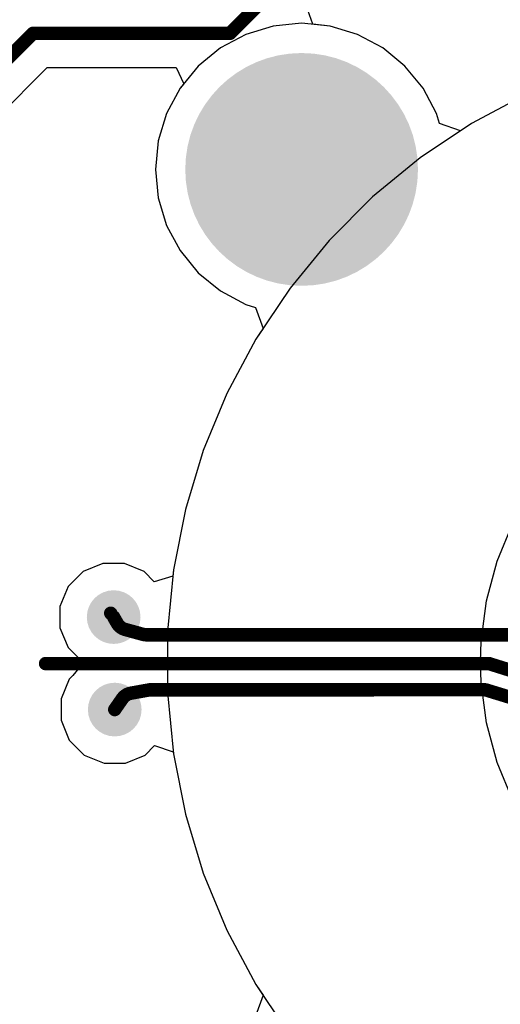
# Model space of a CAD drawing. Header units: inches. Extents: x 0 to 41, y 0 to 25.4.
# Tile 3 of 11: x 11.9 to 17.2, y 8.9 to 19.9. Entities that reach past the tile are written whole.
import ezdxf

# ---------------------------------------------------------------- set-up
doc = ezdxf.new("R2010")
doc.units = ezdxf.units.IN
for name, color, linetype in [('BOTTOM', 5, 'Continuous'), ('Bottom Solder', 6, 'Continuous'), ('Pad Holes', 156, 'Continuous'), ('TOP', 1, 'Continuous'), ('Top Solder', 216, 'Continuous'), ('Via Holes', 16, 'Continuous')]:
    doc.layers.add(name, color=color, linetype=linetype)

msp = doc.modelspace()

# ---------------------------------------------------------------- hatches: boundary and pattern name
at = {"layer": 'BOTTOM'}
h = msp.add_hatch(color=5, dxfattribs=at)
edge = h.paths.add_edge_path()
edge.add_arc((15.00002588, 18.18000936), 1.00000054, 0, 360)
h = msp.add_hatch(color=5, dxfattribs=at)
edge = h.paths.add_edge_path()
edge.add_arc((12.900025, 13.1800092), 0.2999994, 0, 360)
h = msp.add_hatch(color=5, dxfattribs=at)
edge = h.paths.add_edge_path()
edge.add_arc((12.91188426, 12.14693786), 0.2999994, 0, 360)
at = {"layer": 'Bottom Solder'}
h = msp.add_hatch(color=6, dxfattribs=at)
edge = h.paths.add_edge_path()
edge.add_arc((15.00002588, 18.18000936), 1.29999994, 0, 360)
at = {"layer": 'Pad Holes'}
h = msp.add_hatch(color=7, dxfattribs=at)
edge = h.paths.add_edge_path()
edge.add_arc((15.00002588, 18.18000936), 1.10000034, 0, 360)
at = {"layer": 'TOP'}
h = msp.add_hatch(color=1, dxfattribs=at)
edge = h.paths.add_edge_path()
edge.add_arc((15.00002588, 18.18000936), 1.00000054, 0, 360)
h = msp.add_hatch(color=1, dxfattribs=at)
edge = h.paths.add_edge_path()
edge.add_arc((12.900025, 13.1800092), 0.2999994, 0, 360)
h = msp.add_hatch(color=1, dxfattribs=at)
edge = h.paths.add_edge_path()
edge.add_arc((12.91188426, 12.14693786), 0.2999994, 0, 360)
at = {"layer": 'Top Solder'}
h = msp.add_hatch(color=216, dxfattribs=at)
edge = h.paths.add_edge_path()
edge.add_arc((15.00002588, 18.18000936), 1.29999994, 0, 360)
at = {"layer": 'Via Holes'}
h = msp.add_hatch(color=7, dxfattribs=at)
edge = h.paths.add_edge_path()
edge.add_arc((12.900025, 13.1800092), 0.1499997, 0, 360)
h = msp.add_hatch(color=7, dxfattribs=at)
edge = h.paths.add_edge_path()
edge.add_arc((12.91188426, 12.14693786), 0.1499997, 0, 360)

# ---------------------------------------------------------------- linework, layer by layer
at = {"layer": 'BOTTOM'}
for p, q in [((15.00002588, 19.81287122), (14.68146924, 19.78149714)), ((15.31858252, 19.78149714), (15.00002588, 19.81287122)), ((14.37515794, 19.68857632), (14.09285726, 19.53768508)), ((14.68146924, 19.78149714), (14.37515794, 19.68857632)), ((15.62489382, 19.68857632), (15.31858252, 19.78149714)), ((15.9071945, 19.53768508), (15.62489382, 19.68857632)), ((14.09285726, 19.53768508), (13.84541808, 19.33461716)), ((16.15463368, 19.33461716), (15.9071945, 19.53768508)), ((13.84541808, 19.33461716), (13.64235016, 19.08717798)), ((16.3577016, 19.08717798), (16.15463368, 19.33461716)), ((13.64235016, 19.08717798), (13.49145892, 18.8048773)), ((16.50859284, 18.8048773), (16.3577016, 19.08717798)), ((17.50352862, 19.01556776), (16.89696392, 18.691352)), ((17.50352862, 19.01556776), (16.89696392, 18.691352)), ((13.49145892, 18.8048773), (13.3985381, 18.498566)), ((16.54200908, 18.69472004), (16.50859284, 18.8048773)), ((16.89696392, 18.691352), (16.32509816, 18.30924456)), ((16.7764587, 18.61083146), (16.54200908, 18.69472004)), ((16.89696392, 18.691352), (16.7764587, 18.61083146)), ((13.3985381, 18.498566), (13.36716402, 18.18000936)), ((16.32509816, 18.30924456), (15.7934406, 17.87292336)), ((13.36716402, 18.18000936), (13.3985381, 17.86145272)), ((13.3985381, 17.86145272), (13.49145892, 17.55514142)), ((15.7934406, 17.87292336), (15.30710934, 17.3865921)), ((13.49145892, 17.55514142), (13.64235016, 17.27284074)), ((15.30710934, 17.3865921), (14.87078814, 16.85493454)), ((13.64235016, 17.27284074), (13.84541808, 17.02540156)), ((13.84541808, 17.02540156), (14.09285726, 16.82233364)), ((14.87078814, 16.85493454), (14.4886807, 16.28306878)), ((14.09285726, 16.82233364), (14.37515794, 16.6714424)), ((14.37515794, 16.6714424), (14.4853152, 16.63802616)), ((14.4853152, 16.63802616), (14.56920124, 16.40357654)), ((14.56920124, 16.40357654), (14.4886807, 16.28306878)), ((14.4886807, 16.28306878), (14.16446494, 15.67650408)), ((14.4886807, 16.28306878), (14.16446494, 15.67650408)), ((14.16446494, 15.67650408), (13.90126506, 15.04108244)), ((14.16446494, 15.67650408), (13.90126506, 15.04108244)), ((13.90126506, 15.04108244), (13.70161598, 14.38292272)), ((13.90126506, 15.04108244), (13.70161598, 14.38292272)), ((13.70161598, 14.38292272), (13.5674354, 13.70836222)), ((13.70161598, 14.38292272), (13.5674354, 13.70836222)), ((17.185767, 13.80504732), (17.36096858, 14.22802082)), ((17.06727346, 13.3628257), (17.185767, 13.80504732)), ((13.5674354, 13.70836222), (13.5000238, 13.02389572)), ((13.5674354, 13.70836222), (13.5000238, 13.02389572)), ((17.00751742, 12.90892008), (17.06727346, 13.3628257)), ((13.5000238, 13.02389572), (13.5000238, 12.6800102)), ((13.5000238, 13.02389572), (13.5000238, 12.33612214)), ((17.00002442, 12.6800102), (17.00751742, 12.90892008)), ((13.5000238, 12.6800102), (17.00002442, 12.6800102)), ((13.5000238, 12.6800102), (13.5000238, 12.6800102)), ((17.00002442, 12.6800102), (13.5000238, 12.6800102)), ((13.5000238, 12.6800102), (13.5000238, 12.33612214)), ((17.00751742, 12.45109778), (17.00002442, 12.6800102)), ((17.00002442, 12.6800102), (17.00002442, 12.6800102)), ((17.06727346, 11.99719216), (17.00751742, 12.45109778)), ((13.5000238, 12.33612214), (13.5674354, 11.65165564)), ((13.5000238, 12.33612214), (13.5674354, 11.65165564)), ((17.185767, 11.55497054), (17.06727346, 11.99719216)), ((13.5674354, 11.65165564), (13.70161598, 10.97709514)), ((13.5674354, 11.65165564), (13.70161598, 10.97709514)), ((17.36096858, 11.13199704), (17.185767, 11.55497054)), ((13.70161598, 10.97709514), (13.90126506, 10.31893542)), ((13.70161598, 10.97709514), (13.90126506, 10.31893542)), ((13.90126506, 10.31893542), (14.16446494, 9.683513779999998)), ((13.90126506, 10.31893542), (14.16446494, 9.683513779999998)), ((14.16446494, 9.683513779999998), (14.4886807, 9.07694908)), ((14.16446494, 9.683513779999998), (14.4886807, 9.07694908)), ((14.4886807, 9.07694908), (14.87078814, 8.50508332)), ((14.4886807, 9.07694908), (14.56920124, 8.95644132)), ((14.56920124, 8.95644132), (14.4853152, 8.721994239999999))]:
    msp.add_line(p, q, dxfattribs=at)
at = {"layer": 'TOP'}
for p, q in [((15.1242014, 19.80064112), (15.04966764, 20.0089516)), ((15.31858252, 19.78149714), (15.1242014, 19.80064112)), ((15.62489382, 19.68857632), (15.31858252, 19.78149714)), ((15.9071945, 19.53768508), (15.62489382, 19.68857632)), ((16.15463368, 19.33461716), (15.9071945, 19.53768508)), ((8.97035798, 16.12964262), (12.15837294, 19.31765758)), ((12.15837294, 19.31765758), (13.5976106, 19.31765758)), ((13.5976106, 19.31765758), (13.68312224, 19.13685784)), ((16.3577016, 19.08717798), (16.15463368, 19.33461716)), ((13.68312224, 19.13685784), (13.64235016, 19.08717798)), ((13.64235016, 19.08717798), (13.49145892, 18.8048773)), ((16.50859284, 18.8048773), (16.3577016, 19.08717798)), ((17.50352862, 19.01556776), (16.89696392, 18.691352)), ((17.50352862, 19.01556776), (16.89696392, 18.691352)), ((13.49145892, 18.8048773), (13.3985381, 18.498566)), ((16.54200908, 18.69472004), (16.50859284, 18.8048773)), ((16.89696392, 18.691352), (16.32509816, 18.30924456)), ((16.7764587, 18.61083146), (16.54200908, 18.69472004)), ((16.89696392, 18.691352), (16.7764587, 18.61083146)), ((13.3985381, 18.498566), (13.36716402, 18.18000936)), ((16.32509816, 18.30924456), (15.7934406, 17.87292336)), ((13.36716402, 18.18000936), (13.3985381, 17.86145272)), ((13.3985381, 17.86145272), (13.49145892, 17.55514142)), ((15.7934406, 17.87292336), (15.30710934, 17.3865921)), ((13.49145892, 17.55514142), (13.64235016, 17.27284074)), ((15.30710934, 17.3865921), (14.87078814, 16.85493454)), ((13.64235016, 17.27284074), (13.84541808, 17.02540156)), ((13.84541808, 17.02540156), (14.09285726, 16.82233364)), ((14.87078814, 16.85493454), (14.4886807, 16.28306878)), ((14.09285726, 16.82233364), (14.37515794, 16.6714424)), ((14.37515794, 16.6714424), (14.4853152, 16.63802616)), ((14.4853152, 16.63802616), (14.56920124, 16.40357654)), ((14.56920124, 16.40357654), (14.4886807, 16.28306878)), ((14.4886807, 16.28306878), (14.16446494, 15.67650408)), ((14.4886807, 16.28306878), (14.16446494, 15.67650408)), ((14.16446494, 15.67650408), (13.90126506, 15.04108244)), ((14.16446494, 15.67650408), (13.90126506, 15.04108244)), ((13.90126506, 15.04108244), (13.70161598, 14.38292272)), ((13.90126506, 15.04108244), (13.70161598, 14.38292272)), ((13.70161598, 14.38292272), (13.5674354, 13.70836222)), ((13.70161598, 14.38292272), (13.5674354, 13.70836222)), ((17.185767, 13.80504732), (17.36096858, 14.22802082)), ((12.78067802, 13.780008), (12.56015268, 13.68866452)), ((13.01937198, 13.780008), (12.78067802, 13.780008)), ((13.23989732, 13.68866452), (13.01937198, 13.780008)), ((17.06727346, 13.3628257), (17.185767, 13.80504732)), ((12.56015268, 13.68866452), (12.39136968, 13.51988152)), ((13.35335404, 13.5752078), (13.23989732, 13.68866452)), ((13.5603615, 13.6365361), (13.35335404, 13.5752078)), ((13.5674354, 13.70836222), (13.5000238, 13.02389572)), ((13.5674354, 13.70836222), (13.5603615, 13.6365361)), ((12.39136968, 13.51988152), (12.3000262, 13.29935618)), ((17.00751742, 12.90892008), (17.06727346, 13.3628257)), ((12.3000262, 13.29935618), (12.3000262, 13.06066222)), ((12.3000262, 13.06066222), (12.39136968, 12.84013688)), ((13.5000238, 13.02389572), (13.5000238, 12.6800102)), ((17.00002442, 12.6800102), (17.00751742, 12.90892008)), ((12.39136968, 12.84013688), (12.44330506, 12.7882015)), ((12.44330506, 12.7882015), (12.55858804, 12.66942094)), ((12.55858804, 12.66942094), (12.44330506, 12.5268863)), ((17.00002442, 12.6800102), (13.5000238, 12.6800102)), ((13.5000238, 12.6800102), (13.5000238, 12.33612214)), ((13.5000238, 12.6800102), (17.00002442, 12.6800102)), ((13.5000238, 12.6800102), (13.5000238, 12.6800102)), ((17.00751742, 12.45109778), (17.00002442, 12.6800102)), ((17.00002442, 12.6800102), (17.00002442, 12.6800102)), ((12.40322894, 12.48681018), (12.31188546, 12.26628484)), ((12.44330506, 12.5268863), (12.40322894, 12.48681018)), ((17.06727346, 11.99719216), (17.00751742, 12.45109778)), ((13.5000238, 12.33612214), (13.5674354, 11.65165564)), ((12.31188546, 12.26628484), (12.31188546, 12.02759088)), ((12.31188546, 12.02759088), (12.40322894, 11.80706554)), ((17.185767, 11.55497054), (17.06727346, 11.99719216)), ((12.40322894, 11.80706554), (12.57201194, 11.63828254)), ((13.25175658, 11.63828254), (13.35738248, 11.74390844)), ((13.35738248, 11.74390844), (13.56527132, 11.67363426)), ((13.56527132, 11.67363426), (13.5674354, 11.65165564)), ((12.57201194, 11.63828254), (12.79253728, 11.54693906)), ((13.03123124, 11.54693906), (13.25175658, 11.63828254)), ((13.5674354, 11.65165564), (13.70161598, 10.97709514)), ((13.5674354, 11.65165564), (13.70161598, 10.97709514)), ((17.36096858, 11.13199704), (17.185767, 11.55497054)), ((12.79253728, 11.54693906), (13.03123124, 11.54693906)), ((13.70161598, 10.97709514), (13.90126506, 10.31893542)), ((13.70161598, 10.97709514), (13.90126506, 10.31893542)), ((13.90126506, 10.31893542), (14.16446494, 9.683513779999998)), ((13.90126506, 10.31893542), (14.16446494, 9.683513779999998)), ((14.16446494, 9.683513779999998), (14.4886807, 9.07694908)), ((14.16446494, 9.683513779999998), (14.4886807, 9.07694908)), ((14.4886807, 9.07694908), (14.87078814, 8.50508332)), ((14.4886807, 9.07694908), (14.56920124, 8.95644132)), ((14.56920124, 8.95644132), (14.4853152, 8.721994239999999))]:
    msp.add_line(p, q, dxfattribs=at)
at = {"layer": 'TOP', "const_width": 0.1499997}
for points in [[(14.20000208, 19.70000124), (15.80000142, 21.30000058)], [(8.700000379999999, 16.40000022), (12.0000014, 19.70000124)], [(12.0000014, 19.70000124), (14.20000208, 19.70000124)], [(12.900025, 13.1800092), (12.93903178, 13.11145206)], [(13.02868362, 13.04170366), (13.22749958, 12.98709366)], [(13.2671439, 12.9817622), (17.32917032, 12.9817622)], [(12.139168, 12.66083066), (17.09204862, 12.66083066)], [(17.09204862, 12.66083066), (17.9021613, 12.40733866)], [(13.09297102, 12.33014044), (13.30082684, 12.36735906)], [(13.30082684, 12.36735906), (15.7976951, 12.36735906)], [(15.52700476, 12.36966284), (15.79999888, 12.36966284)], [(15.7976951, 12.36735906), (15.79999888, 12.36966284)], [(15.79999888, 12.36966284), (17.0258994, 12.36966284)], [(17.06975758, 12.3631071), (17.36530944, 12.27274406)], [(12.91188426, 12.14693786), (12.99646626, 12.26842606)]]:
    msp.add_lwpolyline(points, dxfattribs=at)
at = {"layer": 'TOP', "const_width": 0.07499858}
for points in [[(11.96250084, 19.70000124, 1), (12.03750196, 19.70000124, 1)], [(11.96250084, 19.70000124, 1), (12.03750196, 19.70000124, 1)], [(14.16250152, 19.70000124, 1), (14.23750264, 19.70000124, 1)], [(14.16250152, 19.70000124, 1), (14.23750264, 19.70000124, 1)], [(12.82956286, 13.22277518, 1), (12.90456398, 13.22277518, 1)], [(12.83094208, 13.22092098, 1), (12.9059432, 13.22092098, 1)], [(12.86252444, 13.1800092, 1), (12.93752556, 13.1800092, 1)], [(12.90153122, 13.11145206, 1), (12.97653234, 13.11145206, 1)], [(12.90153376, 13.11145206, 1), (12.97653488, 13.11145206, 1)], [(12.99118306, 13.0417062, 1), (13.06618418, 13.0417062, 1)], [(12.99118306, 13.04170366, 1), (13.06618418, 13.04170366, 1)], [(13.18999902, 12.9870962, 1), (13.26500014, 12.9870962, 1)], [(13.18999902, 12.98709366, 1), (13.26500014, 12.98709366, 1)], [(13.22964334, 12.9817622, 1), (13.30464446, 12.9817622, 1)], [(13.22964334, 12.9817622, 1), (13.30464446, 12.9817622, 1)], [(12.10166744, 12.66083066, 1), (12.17666856, 12.66083066, 1)], [(17.05454806, 12.66083066, 1), (17.12954918, 12.66083066, 1)], [(17.05454806, 12.66083066, 1), (17.12954918, 12.66083066, 1)], [(13.26332628, 12.3673616, 1), (13.3383274, 12.3673616, 1)], [(13.26332628, 12.36735906, 1), (13.3383274, 12.36735906, 1)], [(13.26332628, 12.36735906, 1), (13.3383274, 12.36735906, 1)], [(13.28950352, 12.36966284, 1), (13.36450464, 12.36966284, 1)], [(15.4895042, 12.36966284, 1), (15.56450532, 12.36966284, 1)], [(15.76019454, 12.36735906, 1), (15.83519566, 12.36735906, 1)], [(15.76019454, 12.36735906, 1), (15.83519566, 12.36735906, 1)], [(15.76249832, 12.36966284, 1), (15.83749944, 12.36966284, 1)], [(15.76249832, 12.36966284, 1), (15.83749944, 12.36966284, 1)], [(15.76249832, 12.36966284, 1), (15.83749944, 12.36966284, 1)], [(16.98839884, 12.36966284, 1), (17.06339996, 12.36966284, 1)], [(16.98839884, 12.36966284, 1), (17.06339996, 12.36966284, 1)], [(17.03225702, 12.3631071, 1), (17.10725814, 12.3631071, 1)], [(17.03225702, 12.3631071, 1), (17.10725814, 12.3631071, 1)], [(12.9589657, 12.26842606, 1), (13.03396682, 12.26842606, 1)], [(12.9589657, 12.26842606, 1), (13.03396682, 12.26842606, 1)], [(13.05547046, 12.33014044, 1), (13.13047158, 12.33014044, 1)], [(13.05547046, 12.33014044, 1), (13.13047158, 12.33014044, 1)], [(12.8743837, 12.14693786, 1), (12.94938482, 12.14693786, 1)]]:
    msp.add_lwpolyline(points, format="xyb", close=True, dxfattribs=at)
at = {"layer": 'TOP', "const_width": 0.1499997}
for points in [[(12.86844264, 13.22092098, -0.0038513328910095), (12.86706342, 13.22277518)], [(13.02868362, 13.0417062, -0.1966311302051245), (12.93903432, 13.11145206)], [(13.2671439, 12.9817622, -0.0669673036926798), (13.22749958, 12.9870962)], [(13.30082684, 12.3673616, -0.0438820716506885), (13.32700408, 12.36966284)], [(17.0258994, 12.36966284, -0.0743138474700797), (17.06975758, 12.3631071)], [(12.99646626, 12.26842606, -0.1984360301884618), (13.09297102, 12.33014044)]]:
    msp.add_lwpolyline(points, format="xyb", dxfattribs=at)

doc.saveas('drawing.dxf')
